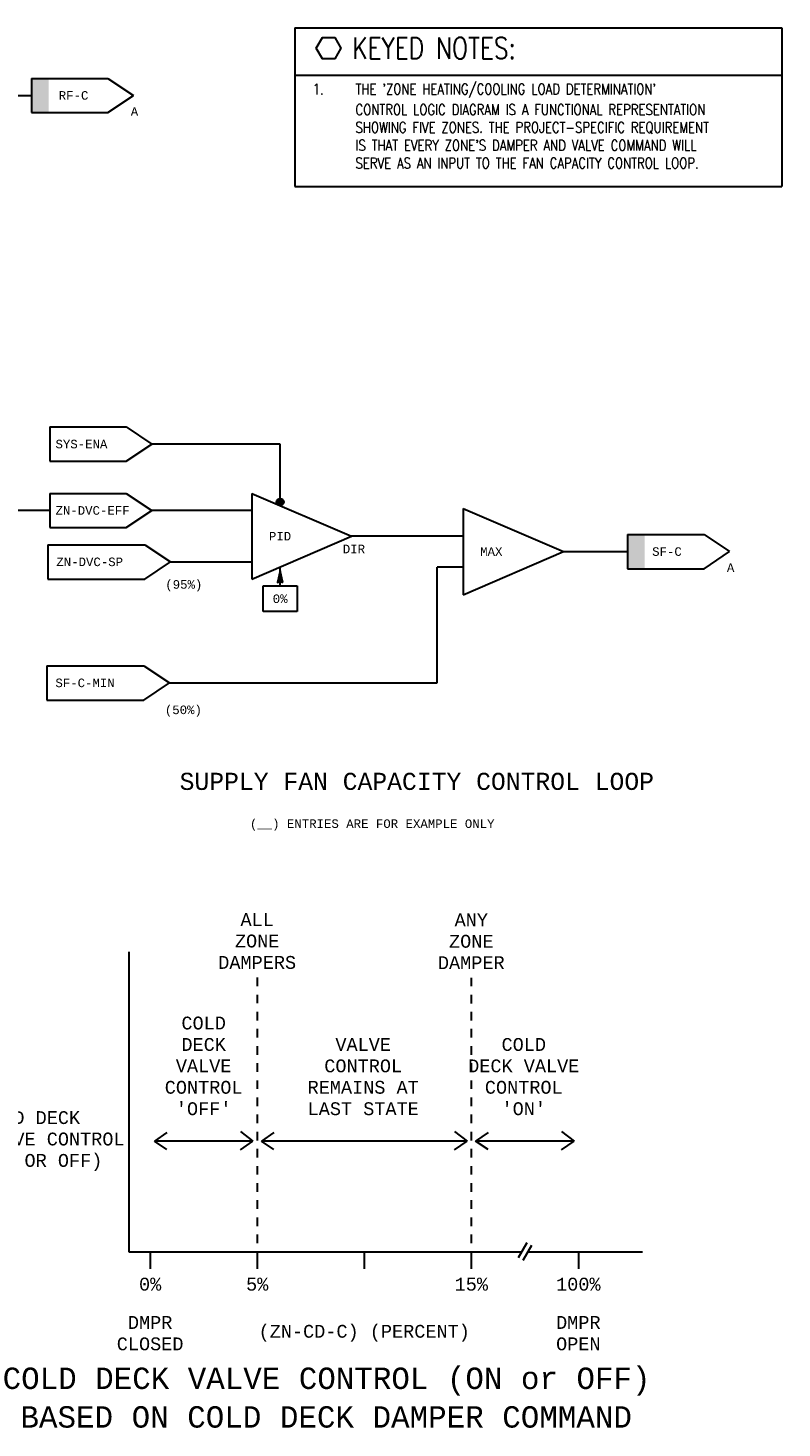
# Model space of a CAD drawing. Header units: inches. Extents: x 10.7 to 31.4, y 3 to 19.4.
# Tile 2 of 2: x 22.6 to 31.4, y 3.1 to 19.4. Entities that reach past the tile are written whole.
import ezdxf
from ezdxf.enums import TextEntityAlignment as Align

# ---------------------------------------------------------------- set-up
doc = ezdxf.new("R2010")
doc.units = ezdxf.units.IN
doc.header["$MEASUREMENT"] = 0
doc.layers.get('0').update_dxf_attribs({"lineweight": 13})
for name, color, linetype, lineweight in [('G-Anno-Std-Text-Tag', 231, 'Continuous', 30), ('M-ANNO-SYMB', 6, 'Continuous', 30), ('M-ANNO-TEXT', 2, 'Continuous', 30), ('M-DIAG-GRPH', 6, 'Continuous', 13), ('M-DIAG-INPD', 1, 'Continuous', 0)]:
    doc.layers.add(name, color=color, linetype=linetype, lineweight=lineweight)
doc.styles.add('Annotative', font='simplex.shx', dxfattribs={"width": 0.85, "height": 0.125})
doc.styles.add('CONTROLTXT', font='monotxt.shx')
doc.styles.add('Emc-Annotation', font='simplex.shx', dxfattribs={"width": 0.8})
doc.styles.add('Style-simplex', font='simplex.shx')

# ---------------------------------------------------------------- blocks, each defined once
blk = doc.blocks.new('_TagHexagon')
at = {"color": 0, "linetype": 'ByBlock', "flags": 128}
blk.add_lwpolyline([(-0.144, 0), (-0.072, 0.125), (0.072, 0.125), (0.144, 0), (0.072, -0.125), (-0.072, -0.125), (-0.144, 0)], close=True, dxfattribs=at)
at = {"color": 0, "style": 'Annotative'}
blk.add_attdef('TAGNUMBER', text='', height=0.0938, dxfattribs=at).set_placement((0, -0.047), align=Align.CENTER)
blk = doc.blocks.new('ColumnText_4')
at = {"layer": 'G-Anno-Std-Text-Tag', "style": 'Style-simplex', "width": 0.8}
for s, p in [('1.', (25.202, 4.098)), ("THE 'ZONE HEATING/COOLING LOAD DETERMINATION'", (25.702, 4.098)), ('CONTROL LOGIC DIAGRAM IS A FUNCTIONAL REPRESENTATION', (25.702, 3.858)), ('SHOWING FIVE ZONES. THE PROJECT-SPECIFIC REQUIREMENT', (25.702, 3.65)), ("IS THAT EVERY ZONE'S DAMPER AND VALVE COMMAND WILL", (25.702, 3.441)), ('SERVE AS AN INPUT TO THE FAN CAPACITY CONTROL LOOP.', (25.702, 3.233))]:
    blk.add_text(s, height=0.125, dxfattribs=at).set_placement(p, align=Align.TOP_LEFT)

msp = doc.modelspace()

# ---------------------------------------------------------------- hatches: boundary and pattern name
at = {"layer": 'M-ANNO-SYMB'}
for points in [[(22.673, 18.458), (22.673, 18.858), (22.873, 18.858), (22.873, 18.458)], [(29.634, 13.133), (29.634, 13.533), (29.834, 13.533), (29.834, 13.133)]]:
    msp.add_hatch(color=256, dxfattribs=at).paths.add_polyline_path(points)
h = msp.add_hatch(color=256, dxfattribs=at)
edge = h.paths.add_edge_path()
edge.add_arc((25.577, 13.912), 0.0417, 0, 360)

# ---------------------------------------------------------------- linework, layer by layer
at = {"layer": 'G-Anno-Std-Text-Tag', "color": 5}
for p, q in [((25.748, 19.446), (31.437, 19.446)), ((25.748, 18.895), (31.437, 18.895)), ((25.748, 17.596), (31.437, 17.596))]:
    msp.add_line(p, q, dxfattribs=at)
at = {"layer": 'M-ANNO-SYMB', "color": 5}
for p, q in [((25.748, 19.446), (25.748, 17.596)), ((31.437, 19.446), (31.437, 17.596))]:
    msp.add_line(p, q, dxfattribs=at)
at = {"layer": 'M-ANNO-SYMB'}
for p, q in [((22.673, 18.858), (23.566, 18.858)), ((22.673, 18.858), (22.673, 18.458)), ((23.566, 18.858), (23.864, 18.658)), ((21.923, 18.658), (22.673, 18.658)), ((23.566, 18.458), (23.864, 18.658)), ((22.673, 18.458), (23.566, 18.458)), ((22.886, 14.788, 0.021), (23.779, 14.788, 0.021)), ((22.886, 14.788, 0.021), (22.886, 14.388, 0.021)), ((23.779, 14.788, 0.021), (24.077, 14.588, 0.021)), ((23.779, 14.388, 0.021), (24.077, 14.588, 0.021)), ((25.577, 13.954, 0.036), (25.577, 14.588, 0.036)), ((22.886, 14.388, 0.021), (23.779, 14.388, 0.021)), ((22.886, 14.013, 0.021), (23.779, 14.013, 0.021)), ((22.886, 14.013, 0.021), (22.886, 13.613, 0.021)), ((23.779, 14.013, 0.021), (24.077, 13.813, 0.021)), ((25.246, 14.013, 0.036), (26.409, 13.513, 0.036)), ((25.246, 14.013, 0.036), (25.246, 13.013, 0.036)), ((22.886, 13.813, 0.021), (22.448, 13.813, 0.021)), ((23.779, 13.613, 0.021), (24.077, 13.813, 0.021)), ((27.713, 13.837, 0.036), (28.884, 13.333, 0.036)), ((27.713, 13.837, 0.036), (27.713, 12.83, 0.036)), ((22.886, 13.613, 0.021), (23.779, 13.613, 0.021)), ((22.864, 13.413, 0.036), (23.998, 13.413, 0.036)), ((22.864, 13.413, 0.036), (22.864, 13.013, 0.036)), ((23.998, 13.413, 0.036), (24.296, 13.213, 0.036)), ((25.246, 13.013, 0.036), (26.409, 13.513, 0.036)), ((27.713, 13.513, 0.036), (26.409, 13.513, 0.036)), ((29.634, 13.533, 0.036), (30.527, 13.533, 0.036)), ((29.634, 13.533, 0.036), (29.634, 13.133, 0.036)), ((30.527, 13.533, 0.036), (30.825, 13.333, 0.036)), ((27.713, 12.83, 0.036), (28.884, 13.333, 0.036)), ((28.884, 13.333, 0.036), (29.634, 13.333, 0.036)), ((30.527, 13.133, 0.036), (30.825, 13.333, 0.036)), ((23.998, 13.013, 0.036), (24.296, 13.213, 0.036)), ((25.577, 12.933, 0.036), (25.577, 13.156, 0.036)), ((27.713, 13.153, 0.036), (27.409, 13.153, 0.036)), ((27.409, 11.8, 0.032), (27.409, 13.153, 0.037)), ((29.634, 13.133, 0.036), (30.527, 13.133, 0.036)), ((22.864, 13.013, 0.036), (23.998, 13.013, 0.036)), ((25.377, 12.633, 0.036), (25.377, 12.933, 0.036)), ((25.377, 12.933, 0.036), (25.777, 12.933, 0.036)), ((25.549, 12.978, 0.036), (25.553, 12.975, 0.036)), ((25.55, 12.984, 0.036), (25.595, 13.028, 0.036)), ((25.55, 12.973, 0.036), (25.597, 13.02, 0.036)), ((25.551, 12.987, 0.036), (25.56, 12.978, 0.036)), ((25.553, 12.997, 0.036), (25.593, 13.037, 0.036)), ((25.553, 12.996, 0.036), (25.567, 12.982, 0.036)), ((25.555, 13.004, 0.036), (25.574, 12.985, 0.036)), ((25.556, 13.01, 0.036), (25.591, 13.046, 0.036)), ((25.556, 13.013, 0.036), (25.587, 12.982, 0.036)), ((25.558, 13.021, 0.036), (25.607, 12.973, 0.036)), ((25.559, 13.024, 0.036), (25.589, 13.054, 0.036)), ((25.56, 13.03, 0.036), (25.604, 12.986, 0.036)), ((25.562, 13.037, 0.036), (25.587, 13.063, 0.036)), ((25.562, 13.039, 0.036), (25.601, 13, 0.036)), ((25.564, 13.05, 0.036), (25.586, 13.072, 0.036)), ((25.564, 13.047, 0.036), (25.598, 13.013, 0.036)), ((25.566, 13.056, 0.036), (25.595, 13.026, 0.036)), ((25.568, 13.065, 0.036), (25.592, 13.04, 0.036)), ((25.569, 13.073, 0.036), (25.59, 13.053, 0.036)), ((25.571, 12.984, 0.036), (25.599, 13.011, 0.036)), ((25.582, 12.984, 0.036), (25.6, 13.003, 0.036)), ((25.589, 12.981, 0.036), (25.602, 12.994, 0.036)), ((25.596, 12.977, 0.036), (25.604, 12.985, 0.036)), ((25.603, 12.974, 0.036), (25.606, 12.977, 0.036)), ((25.777, 12.933, 0.036), (25.777, 12.633, 0.036)), ((25.777, 12.633, 0.036), (25.377, 12.633, 0.036)), ((22.853, 12, 0.036), (23.986, 12, 0.036)), ((22.853, 12, 0.036), (22.853, 11.6, 0.036)), ((23.986, 12, 0.036), (24.284, 11.8, 0.036)), ((23.986, 11.6, 0.036), (24.284, 11.8, 0.036)), ((22.853, 11.6, 0.036), (23.986, 11.6, 0.036))]:
    msp.add_line(p, q, dxfattribs=at)
at = {"layer": 'M-ANNO-SYMB', "color": 6}
for p, q in [((25.577, 14.588, 0.036), (24.077, 14.588, 0.021)), ((25.246, 13.813, 0.021), (24.077, 13.813, 0.021)), ((24.296, 13.213, 0.036), (25.246, 13.213, 0.036)), ((24.284, 11.8, 0.036), (27.409, 11.8, 0.036))]:
    msp.add_line(p, q, dxfattribs=at)
at = {"layer": 'M-ANNO-SYMB'}
msp.add_circle((25.577, 13.912, 0.036), 0.0417, dxfattribs=at)
msp.add_3dface([(25.607, 12.972, 0.036), (25.577, 13.11, 0.036), (25.548, 12.972, 0.036), (25.577, 12.987, 0.036)], dxfattribs=at)
at = {"layer": 'M-DIAG-GRPH', "linetype": 'Continuous', "lineweight": 30}
for p, q in [((23.809, 8.66), (23.809, 5.16)), ((25.309, 8.36), (25.309, 8.26)), ((27.809, 8.359), (27.809, 8.259)), ((25.309, 8.159), (25.309, 8.06)), ((27.809, 8.159), (27.809, 8.059)), ((25.309, 7.96), (25.309, 7.86)), ((27.809, 7.96), (27.809, 7.86)), ((25.309, 7.76), (25.309, 7.66)), ((27.809, 7.76), (27.809, 7.66)), ((25.309, 7.56), (25.309, 7.46)), ((27.809, 7.56), (27.809, 7.46)), ((25.309, 7.36), (25.309, 7.26)), ((27.809, 7.36), (27.809, 7.26)), ((25.309, 7.16), (25.309, 7.06)), ((27.809, 7.16), (27.809, 7.06)), ((25.309, 6.96), (25.309, 6.86)), ((27.809, 6.96), (27.809, 6.86)), ((25.309, 6.76), (25.309, 6.66)), ((27.809, 6.76), (27.809, 6.66)), ((25.309, 6.56), (25.309, 6.46)), ((27.809, 6.56), (27.809, 6.46)), ((25.309, 6.36), (25.309, 6.26)), ((27.809, 6.36), (27.809, 6.26)), ((25.309, 6.16), (25.309, 6.06)), ((27.809, 6.16), (27.809, 6.06)), ((25.309, 5.96), (25.309, 5.86)), ((27.809, 5.96), (27.809, 5.86)), ((25.309, 5.76), (25.309, 5.66)), ((27.809, 5.76), (27.809, 5.66)), ((25.309, 5.56), (25.309, 5.46)), ((27.809, 5.56), (27.809, 5.46)), ((25.309, 5.36), (25.309, 5.26)), ((27.809, 5.36), (27.809, 5.26)), ((28.457, 5.262), (28.357, 5.089)), ((28.511, 5.231), (28.411, 5.058)), ((23.809, 5.16), (28.398, 5.16)), ((24.059, 5.16), (24.059, 4.96)), ((25.309, 5.16), (25.309, 4.96)), ((26.559, 5.16), (26.559, 4.96)), ((27.809, 5.16), (27.809, 4.96)), ((28.47, 5.16), (29.809, 5.16)), ((29.059, 5.16), (29.059, 4.96))]:
    msp.add_line(p, q, dxfattribs=at)
at = {"layer": 'M-DIAG-GRPH', "lineweight": 30}
for p, q in [((24.255, 6.552), (24.109, 6.452)), ((25.113, 6.562), (25.259, 6.452)), ((25.505, 6.552), (25.359, 6.452)), ((27.613, 6.562), (27.759, 6.452)), ((28.005, 6.552), (27.859, 6.452)), ((28.863, 6.562), (29.009, 6.452)), ((25.259, 6.452), (24.109, 6.452)), ((24.255, 6.352), (24.109, 6.452)), ((25.113, 6.351), (25.259, 6.452)), ((27.759, 6.452), (25.359, 6.452)), ((25.505, 6.352), (25.359, 6.452)), ((27.613, 6.351), (27.759, 6.452)), ((29.009, 6.452), (27.859, 6.452)), ((28.005, 6.352), (27.859, 6.452)), ((28.863, 6.35), (29.009, 6.452))]:
    msp.add_line(p, q, dxfattribs=at)

# ---------------------------------------------------------------- block references
at = {"layer": 'G-Anno-Std-Text-Tag'}
for name, p in [('_TagHexagon', (26.142, 19.21)), ('ColumnText_4', (0.755, 14.698))]:
    msp.add_blockref(name, p, dxfattribs=at)

# ---------------------------------------------------------------- texts
at = {"layer": 'G-Anno-Std-Text-Tag', "color": 4, "insert": (26.418, 19.337), "char_height": 0.25, "width": 4.51592, "attachment_point": 1, "style": 'Emc-Annotation'}
msp.add_mtext('\\H1x;\\W0.8;\\C4;\\A1;KEYED NOTES:', dxfattribs=at)
at = {"layer": 'M-ANNO-TEXT', "style": 'CONTROLTXT'}
for s, insert, char_height, width, attachment_point in [('RF-C', (22.992, 18.658), 0.1, 0.89802, 4), ('A', (23.833, 18.521, -0.015), 0.1, 0.10559, 1), ('SYS-ENA', (22.954, 14.588, 0.021), 0.1, 0.89802, 4), ('ZN-DVC-EFF', (22.954, 13.813, 0.021), 0.1, 0.89802, 4), ('PID', (25.446, 13.513, 0.036), 0.1, 0.8, 4), ('ZN-DVC-SP', (22.964, 13.213, 0.036), 0.1, 0.99242, 4), ('MAX', (27.913, 13.333, 0.036), 0.1, 0.1842, 4), ('SF-C', (29.921, 13.333, 0.036), 0.1, 0.89802, 4), ('A', (30.794, 13.196, 0.021), 0.1, 0.10559, 1), ('0%', (25.577, 12.833, 0.036), 0.1, 0.8, 2), ('SF-C-MIN', (22.953, 11.8, 0.036), 0.1, 0.99242, 4), ('SUPPLY FAN CAPACITY CONTROL LOOP', (27.173, 10.548, -0.015), 0.2, 10.23958, 8)]:
    msp.add_mtext(s, dxfattribs=dict(at, insert=insert, char_height=char_height, width=width, attachment_point=attachment_point))
at = {"layer": 'M-DIAG-INPD', "linetype": 'Continuous', "lineweight": 30, "style": 'CONTROLTXT'}
for s, p in [('DIR', (26.309, 13.414, 0.036)), ('(95%%%)', (24.236, 13, 0.036)), ('(50%%%)', (24.231, 11.536, 0.036)), ('(__) ENTRIES ARE FOR EXAMPLE ONLY', (25.224, 10.207))]:
    msp.add_text(s, height=0.1, dxfattribs=at).set_placement(p, align=Align.TOP_LEFT)
for s, p in [('0%%%', (24.059, 4.781)), ('5%%%', (25.309, 4.781)), ('15%%%', (27.809, 4.781)), ('100%%%', (29.059, 4.781))]:
    msp.add_text(s, height=0.15, dxfattribs=at).set_placement(p, align=Align.MIDDLE_CENTER)
msp.add_text('(ZN-CD-C) (PERCENT)', height=0.15, dxfattribs=at).set_placement((26.559, 4.156), align=Align.CENTER)
at = {"layer": 'M-DIAG-INPD', "lineweight": 30, "style": 'CONTROLTXT'}
for s, p in [('COLD DECK VALVE CONTROL (ON or OFF)', (26.115, 3.557)), ('BASED ON COLD DECK DAMPER COMMAND', (26.115, 3.106))]:
    msp.add_text(s, height=0.25, dxfattribs=at).set_placement(p, align=Align.CENTER)
at = {"layer": 'M-DIAG-INPD', "lineweight": 30, "char_height": 0.15, "style": 'CONTROLTXT'}
for s, insert, width, attachment_point in [('ALL\\PZONE\\PDAMPERS', (25.309, 8.46), 1.30712, 8), ('ANY\\PZONE\\PDAMPER', (27.809, 8.459), 1.30712, 8), ("COLD\\PDECK\\PVALVE CONTROL 'OFF'", (24.684, 6.752), 1.30712, 8), ('VALVE CONTROL REMAINS AT\\PLAST STATE', (26.547, 6.752), 1.30712, 8), ("COLD\\PDECK VALVE CONTROL 'ON'", (28.422, 6.752), 1.30712, 8), ('COLD DECK\\PVALVE CONTROL\\P\\{ON OR OFF)', (22.073, 6.452), 1.68251, 4), ('DMPR\\PCLOSED', (24.059, 4.409), 1.30712, 2), ('DMPR\\POPEN', (29.059, 4.409), 1.30712, 2)]:
    msp.add_mtext(s, dxfattribs=dict(at, insert=insert, width=width, attachment_point=attachment_point))

doc.saveas('drawing.dxf')
